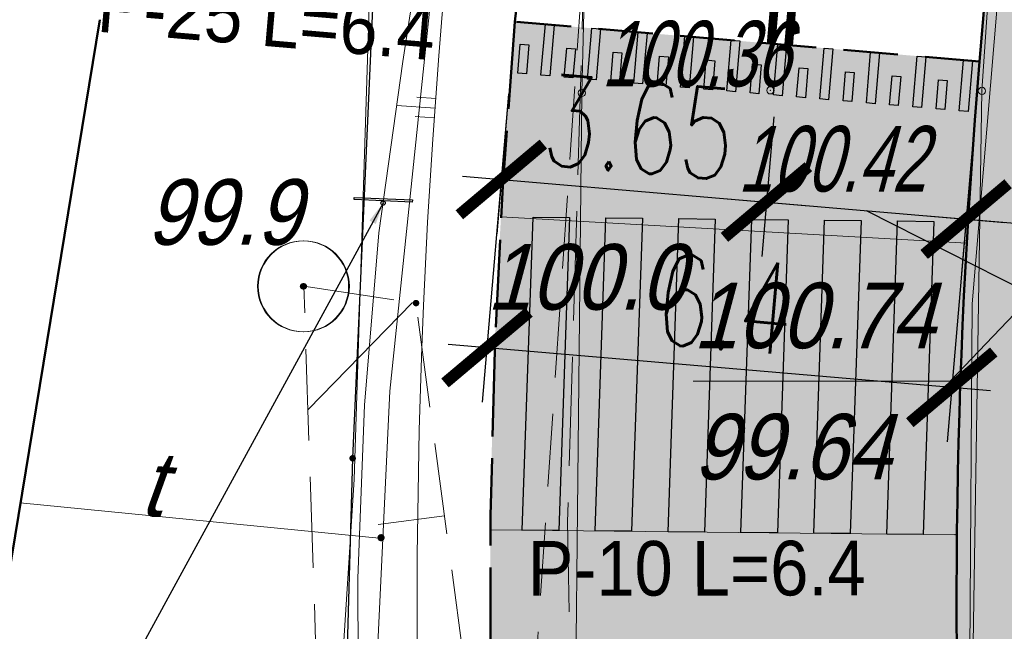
# Model space of a CAD drawing. Extents: x 6530721 to 6531385, y 5978377 to 5979143.
# Tile 101 of 146: x 6530892 to 6530905, y 5978913 to 5978921. Entities that reach past the tile are written whole.
import ezdxf

# ---------------------------------------------------------------- set-up
doc = ezdxf.new("R2010")
doc.units = 0
for name, pattern in [('AB_rokocin 2014-08-13 AC2004$0$1.0_0.5', [1.5, 1, -0.5]), ('AB_rokocin 2014-08-13 AC2004$0$1.5_0.5', [2, 1.5, -0.5]), ('AB_rokocin 2014-08-13 AC2004$0$823-500', [1.75, 1.25, -0.5]), ('AB_rokocin 2014-08-13 AC2004$0$l217_500', [2, 1.5, -0.5]), ('AB_rokocin 2014-08-13 AC2004$0$l219_500', [0]), ('ACAD_ISO02W100', [15, 12, -3]), ('DASHED2', [0.375, 0.25, -0.125])]:
    doc.linetypes.add(name, pattern=pattern)
for name, color, linetype, lineweight in [('A-T-OŚ-LBAT-CUT', 7, 'Continuous', 15), ('AB-krawędzie', 7, 'ACAD_ISO02W100', 50), ('AB-krawężnik', 7, 'Continuous', 50), ('AB-krawężnik obniżony', 34, 'DASHED2', 50), ('AB-pobocze', 191, 'Continuous', 20), ('AB-pomocnicza', 7, 'Continuous', 15), ('AB-wymiarowa', 7, 'Continuous', 30), ('AB-wyp.chodnik kostka betonowa', 50, 'Continuous', 15), ('AB-wyp.próg', 20, 'Continuous', 50), ('AB_rokocin 2014-08-13 AC2004$0$121-Punkt osnowy szczegółowej', 7, 'Continuous', 18), ('AB_rokocin 2014-08-13 AC2004$0$203-Punkt załamania granicy działki nie stabilizowany', 7, 'Continuous', 18), ('AB_rokocin 2014-08-13 AC2004$0$217-Granica konturu klasyfikcyjnego', 7, 'Continuous', 18), ('AB_rokocin 2014-08-13 AC2004$0$219-Linia granicy', 7, 'Continuous', 18), ('AB_rokocin 2014-08-13 AC2004$0$312-Budynek', 7, 'Continuous', 18), ('AB_rokocin 2014-08-13 AC2004$0$626-Punkt rzędnej przewodu-STPOD', 7, 'Continuous', 18), ('AB_rokocin 2014-08-13 AC2004$0$820-Skarpa nieumocniona', 7, 'Continuous', 18), ('AB_rokocin 2014-08-13 AC2004$0$823-Szczyt skarpy nieumocninej', 7, 'Continuous', 18), ('AB_rokocin 2014-08-13 AC2004$0$824-Podnóże skarpy nieumocninej', 7, 'Continuous', 18), ('AB_rokocin 2014-08-13 AC2004$0$jezdnia (powierzchnia)', 7, 'Continuous', 18), ('AB_rokocin 2014-08-13 AC2004$0$krawężnik (linia)', 7, 'Continuous', 18), ('AB_rokocin 2014-08-13 AC2004$0$kółeczka', 1, 'Continuous', 18), ('AB_rokocin 2014-08-13 AC2004$0$przewód kanalizacyjny - projektowany (linia)-SK', 7, 'Continuous', 18), ('AB_rokocin 2014-08-13 AC2004$0$przewód telekomunikacyjny (linia)-STPOD', 7, 'Continuous', 18), ('AB_rokocin 2014-08-13 AC2004$0$przewód telekomunikacyjny (linia)-STPOD-Atr1', 7, 'Continuous', 18), ('AB_rokocin 2014-08-13 AC2004$0$przewód wodociągowy (linia)-SW', 7, 'Continuous', 18), ('AB_rokocin 2014-08-13 AC2004$0$punkt wysokościowy naturalny', 7, 'Continuous', 18), ('AB_rokocin 2014-08-13 AC2004$0$punkt wysokościowy naturalny-Atr2', 7, 'Continuous', 18), ('AB_rokocin 2014-08-13 AC2004$0$wysokosci_asfalt', 7, 'Continuous', 18), ('AB_rokocin 2014-08-13 AC2004$0$zasuwa (punkt)-SG-Atr2', 7, 'Continuous', 18), ('AB_rokocin 2014-08-13 AC2004$0$zasuwa (punkt)-SG-Atr3', 7, 'Continuous', 18), ('ARDPLAN-2D-LBAT', 7, 'Continuous', 18), ('asf', 7, 'Continuous', 18)]:
    doc.layers.add(name, color=color, linetype=linetype, lineweight=lineweight)
for name, color, linetype in [('gaOzPoziome', 7, 'Continuous'), ('gaPionowe', 7, 'Continuous'), ('zzz.gaHSDlugosc', 7, 'Continuous'), ('zzz.gaHSDodTekst', 7, 'Continuous'), ('zzz.gaHSKilometraz', 7, 'Continuous'), ('zzz.gaHSNazwa', 7, 'Continuous'), ('zzz.gaHSOpis', 7, 'Continuous'), ('zzz.gaHSStan', 7, 'Continuous'), ('zzz.gaHSTrasa', 7, 'Continuous')]:
    doc.layers.add(name, color=color, linetype=linetype)
doc.styles.add('2.5mm', font='simplex.shx', dxfattribs={"width": 0.7, "height": 1.25})
doc.styles.add('AB_rokocin 2014-08-13 AC2004$0$Standard', font='txt')
doc.styles.add('GA4-HS-TEXT', font='arial.ttf', dxfattribs={"width": 0.9})
doc.styles.get("Standard").update_dxf_attribs({"font": 'simplex.shx', "width": 0.75, "height": 1.25})
doc.dimstyles.new('BINIO-25', dxfattribs={"dimscale": 0.5, "dimtxt": 1.25, "dimasz": 2.13, "dimexe": 1.5, "dimexo": 2, "dimgap": 0.5, "dimtad": 1, "dimdec": 1, "dimrnd": 0.0005, "dimzin": 4, "dimdsep": 46, "dimtxsty": '2.5mm', "dimblk": 'ARCHTICK', "dimcen": -5, "dimdle": 1.07, "dimclrd": 256, "dimclre": 256, "dimclrt": 256, "dimaunit": 2, "dimazin": 0, "dimtfac": 1, "dimtdec": 1, "dimtmove": 0, "dimatfit": 3, "dimldrblk": 'NONE', "dimfxl": 1.5, "dimtolj": 1, "dimlwd": -1, "dimlwe": -1, "dimarcsym": 0})
doc.dimstyles.new('GA4-LEADER', dxfattribs={"dimtxt": 1, "dimasz": 1, "dimexe": 1, "dimexo": 1, "dimgap": 1, "dimtad": 1, "dimtxsty": 'Standard', "dimcen": 1, "dimadec": 0, "dimazin": 0, "dimtfac": 1, "dimtmove": 0, "dimatfit": 3, "dimfxl": 1, "dimarcsym": 0})

# ---------------------------------------------------------------- blocks, each defined once
blk = doc.blocks.new('_ArchTick')
at = {"color": 0, "linetype": 'ByBlock', "const_width": 0.15}
blk.add_lwpolyline([(-0.5, -0.5), (0.5, 0.5)], dxfattribs=at)
blk = doc.blocks.new('*D121')
at = {"layer": 'AB-wymiarowa'}
for p, q in [((6530898.37, 5978920.286), (6530898.207, 5978918.37)), ((6530902.007, 5978919.975), (6530901.843, 5978918.059)), ((6530897.737, 5978919.163), (6530902.44, 5978918.761))]:
    blk.add_line(p, q, dxfattribs=at)
at = {"layer": 'Defpoints', "color": 0}
for p in [(6530898.455, 5978921.282), (6530902.092, 5978920.971), (6530901.907, 5978918.807)]:
    blk.add_point(p, dxfattribs=at)
at = {"layer": 'AB-wymiarowa', "xscale": 1.065, "yscale": 1.065, "zscale": 1.065}
for p, rotation in [((6530898.27, 5978919.117), 175.1190808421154), ((6530901.907, 5978918.807), 355.1190808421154)]:
    blk.add_blockref('_ArchTick', p, dxfattribs=dict(at, rotation=rotation))
at = {"layer": 'AB-wymiarowa', "insert": (6530900.163, 5978919.834), "char_height": 1.25, "attachment_point": 5, "rotation": 355.1191, "style": '2.5mm'}
blk.add_mtext('\\A1;3.65', dxfattribs=at)
blk = doc.blocks.new('_None')
blk = doc.blocks.new('*D122')
at = {"layer": 'AB-wymiarowa'}
for p, q in [((6530902.007, 5978919.975), (6530901.843, 5978918.059)), ((6530904.747, 5978919.741), (6530904.583, 5978917.825)), ((6530901.374, 5978918.852), (6530905.18, 5978918.527)), ((6530903.277, 5978918.69), (6530908.135, 5978916.227)), ((6530908.135, 5978916.227), (6530911.291, 5978915.957))]:
    blk.add_line(p, q, dxfattribs=at)
at = {"layer": 'Defpoints', "color": 0}
for p in [(6530902.092, 5978920.971), (6530904.832, 5978920.737), (6530904.647, 5978918.573)]:
    blk.add_point(p, dxfattribs=at)
at = {"layer": 'AB-wymiarowa', "xscale": 1.065, "yscale": 1.065, "zscale": 1.065}
for p, rotation in [((6530901.907, 5978918.807), 175.1190808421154), ((6530904.647, 5978918.573), 355.1190808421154)]:
    blk.add_blockref('_ArchTick', p, dxfattribs=dict(at, rotation=rotation))
at = {"layer": 'AB-wymiarowa', "insert": (6530909.788, 5978916.964), "char_height": 1.25, "attachment_point": 5, "rotation": 355.1191, "style": '2.5mm'}
blk.add_mtext('\\A1;2.75', dxfattribs=at)
blk = doc.blocks.new('*D123')
at = {"layer": 'AB-wymiarowa'}
for p, q in [((6530898.37, 5978920.286), (6530898.009, 5978916.062)), ((6530904.747, 5978919.741), (6530904.386, 5978915.517)), ((6530897.54, 5978916.854), (6530904.983, 5978916.219))]:
    blk.add_line(p, q, dxfattribs=at)
at = {"layer": 'Defpoints', "color": 0}
for p in [(6530898.455, 5978921.282), (6530904.832, 5978920.737), (6530904.45, 5978916.264)]:
    blk.add_point(p, dxfattribs=at)
at = {"layer": 'AB-wymiarowa', "xscale": 1.065, "yscale": 1.065, "zscale": 1.065}
for p, rotation in [((6530898.073, 5978916.809), 175.1190808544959), ((6530904.45, 5978916.264), 355.1190808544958)]:
    blk.add_blockref('_ArchTick', p, dxfattribs=dict(at, rotation=rotation))
at = {"layer": 'AB-wymiarowa', "insert": (6530901.336, 5978917.408), "char_height": 1.25, "attachment_point": 5, "rotation": 355.1191, "style": '2.5mm'}
blk.add_mtext('\\A1;6.4', dxfattribs=at)
blk = doc.blocks.new('*D125')
at = {"layer": 'AB-wymiarowa'}
for p, q in [((6530904.747, 5978919.741), (6530904.583, 5978917.825)), ((6530906.242, 5978919.613), (6530906.078, 5978917.698)), ((6530904.114, 5978918.618), (6530906.142, 5978918.445)), ((6530906.142, 5978918.445), (6530909.362, 5978918.17))]:
    blk.add_line(p, q, dxfattribs=at)
at = {"layer": 'Defpoints', "color": 0}
for p in [(6530904.832, 5978920.737), (6530906.327, 5978920.61), (6530906.142, 5978918.445)]:
    blk.add_point(p, dxfattribs=at)
at = {"layer": 'AB-wymiarowa', "xscale": 1.065, "yscale": 1.065, "zscale": 1.065}
for p, rotation in [((6530904.647, 5978918.573), 175.1190995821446), ((6530906.142, 5978918.445), 355.1190995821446)]:
    blk.add_blockref('_ArchTick', p, dxfattribs=dict(at, rotation=rotation))
at = {"layer": 'AB-wymiarowa', "insert": (6530908.357, 5978919.134), "char_height": 1.25, "attachment_point": 5, "rotation": 355.1191, "style": '2.5mm'}
blk.add_mtext('\\A1;1.5', dxfattribs=at)
blk = doc.blocks.new('Slope Pattern - Lines')
for p, q in [((0, 25), (50, 25)), ((0, 0), (100, 0)), ((0, -25), (50, -25))]:
    blk.add_line(p, q)
blk = doc.blocks.new('z.ga4.HSL-desc')
at = {"layer": 'zzz.gaHSDlugosc', "style": 'GA4-HS-TEXT', "width": 0.9}
blk.add_attdef('LENGTH', (6.026, 0.4), '', height=1, dxfattribs=at)
at = {"layer": 'zzz.gaHSDodTekst', "style": 'GA4-HS-TEXT', "width": 0.9, "flags": 1}
blk.add_attdef('ADDTEXT', (0, -2.744), '', height=1, dxfattribs=at)
at = {"layer": 'zzz.gaHSKilometraz', "style": 'GA4-HS-TEXT', "width": 0.9, "flags": 1}
blk.add_attdef('POSITION', (0, -5.695), '', height=1, dxfattribs=at)
at = {"layer": 'zzz.gaHSNazwa', "style": 'GA4-HS-TEXT', "width": 0.9}
blk.add_attdef('NAME', (0, 0.4), '', height=1, dxfattribs=at)
at = {"layer": 'zzz.gaHSStan', "style": 'GA4-HS-TEXT', "width": 0.9}
blk.add_attdef('STATE', (0, -1.356), '', height=1, dxfattribs=at)
at = {"layer": 'zzz.gaHSTrasa', "style": 'GA4-HS-TEXT', "width": 0.9, "flags": 1}
blk.add_attdef('ROUTE', (0, -4.27), '', height=1, dxfattribs=at)
blk = doc.blocks.new('gaHSPos')
at = {"color": 0, "linetype": 'Continuous', "lineweight": 0}
blk.add_point((0, 0), dxfattribs=at)
blk = doc.blocks.new('gaVSPos')
blk.add_point((0, 0))
blk = doc.blocks.new('gaVSTVcolumn0')
at = {"color": 0, "linetype": 'ByBlock', "lineweight": -2}
for p, q in [((-400, -30), (400, -30)), ((-400, -60), (-400, -30)), ((400, -60), (-400, -60)), ((400, -30), (400, -60))]:
    blk.add_line(p, q, dxfattribs=at)
blk.add_circle((0, 0), 30, dxfattribs=at)
blk = doc.blocks.new('AB_rokocin 2014-08-13 AC2004$0$WSP')
at = {"layer": 'AB_rokocin 2014-08-13 AC2004$0$kółeczka', "color": 0, "linetype": 'Continuous'}
blk.add_circle((0, 0), 0.1, dxfattribs=at)
blk = doc.blocks.new('AB_rokocin 2014-08-13 AC2004$0$PW01')
at = {"linetype": 'Continuous', "lineweight": 13}
h = blk.add_hatch(color=0, dxfattribs=at)
edge = h.paths.add_edge_path()
edge.add_arc((0, 0), 0.045, 0, 360)
blk = doc.blocks.new('AB_rokocin 2014-08-13 AC2004$0$121')
at = {"linetype": 'Continuous', "lineweight": 13}
h = blk.add_hatch(color=0, dxfattribs=at)
edge = h.paths.add_edge_path()
edge.add_arc((0, 0), 0.045, 0, 360)
at = {"color": 0, "linetype": 'Continuous', "lineweight": 13}
blk.add_circle((0, 0), 0.625, dxfattribs=at)
blk = doc.blocks.new('AB_rokocin 2014-08-13 AC2004$0$621')
at = {"linetype": 'Continuous', "lineweight": 0}
h = blk.add_hatch(color=0, dxfattribs=at)
edge = h.paths.add_edge_path()
edge.add_arc((0, 0), 0.05, 0, 360)
blk = doc.blocks.new('AB_rokocin 2014-08-13 AC2004$0$203')
at = {"linetype": 'Continuous', "lineweight": 0}
h = blk.add_hatch(color=0, dxfattribs=at)
edge = h.paths.add_edge_path()
edge.add_arc((0, 0), 0.045, 0, 360)
blk = doc.blocks.new('AB_rokocin 2014-08-13 AC2004')
at = {"layer": 'AB_rokocin 2014-08-13 AC2004$0$217-Granica konturu klasyfikcyjnego', "color": 3, "linetype": 'AB_rokocin 2014-08-13 AC2004$0$l217_500', "lineweight": 18, "flags": 128}
for points in [[(6530896.23, 5978915.29), (6530896.71, 5978926.1)], [(6530896.23, 5978915.29), (6530896.71, 5978926.1)], [(6530895.49, 5978889.2), (6530896.23, 5978915.29)], [(6530895.49, 5978889.2), (6530896.23, 5978915.29)]]:
    blk.add_lwpolyline(points, dxfattribs=at)
at = {"layer": 'AB_rokocin 2014-08-13 AC2004$0$219-Linia granicy', "color": 92, "linetype": 'AB_rokocin 2014-08-13 AC2004$0$l219_500', "lineweight": 30, "flags": 128}
for points in [[(6530896.71, 5978926.1), (6530896.23, 5978915.29)], [(6530896.71, 5978926.1), (6530896.23, 5978915.29)], [(6530896.23, 5978915.29), (6530895.49, 5978889.2)], [(6530896.23, 5978915.29), (6530895.49, 5978889.2)]]:
    blk.add_lwpolyline(points, dxfattribs=at)
at = {"layer": 'AB_rokocin 2014-08-13 AC2004$0$312-Budynek', "color": 250, "linetype": 'Continuous', "lineweight": 50, "flags": 128}
blk.add_lwpolyline([(6530892.76, 5978921.31), (6530891.11, 5978911.27)], dxfattribs=at)
at = {"layer": 'AB_rokocin 2014-08-13 AC2004$0$820-Skarpa nieumocniona', "color": 252, "linetype": 'Continuous', "lineweight": 18}
for p, q in [((6530897.05, 5978917.43), (6530895.62, 5978915.96)), ((6530897.49, 5978914.5), (6530896.58, 5978914.38))]:
    blk.add_line(p, q, dxfattribs=at)
at = {"layer": 'AB_rokocin 2014-08-13 AC2004$0$823-Szczyt skarpy nieumocninej', "color": 252, "linetype": 'AB_rokocin 2014-08-13 AC2004$0$823-500', "lineweight": 18, "flags": 128}
blk.add_lwpolyline([(6530895.56, 5978917.65), (6530897.1, 5978917.42), (6530898.3, 5978908.45), (6530898.21, 5978892.82), (6530898.47, 5978882.95), (6530896.27, 5978864.09), (6530893.3, 5978864.11)], dxfattribs=at)
at = {"layer": 'AB_rokocin 2014-08-13 AC2004$0$824-Podnóże skarpy nieumocninej', "color": 252, "linetype": 'AB_rokocin 2014-08-13 AC2004$0$823-500', "lineweight": 18, "flags": 128}
blk.add_lwpolyline([(6530895.78, 5978892.79), (6530895.85, 5978908.9), (6530895.56, 5978917.65)], dxfattribs=at)
at = {"layer": 'AB_rokocin 2014-08-13 AC2004$0$jezdnia (powierzchnia)', "color": 252, "linetype": 'AB_rokocin 2014-08-13 AC2004$0$1.5_0.5', "lineweight": 18, "flags": 128}
blk.add_lwpolyline([(6530899.48, 5978924.68), (6530899.18, 5978914.42), (6530899.27, 5978908.81), (6530899.51, 5978904.41), (6530899.44, 5978900.93), (6530899.39, 5978891.35), (6530899.21, 5978878.74), (6530896.64, 5978862.52)], dxfattribs=at)
at = {"layer": 'AB_rokocin 2014-08-13 AC2004$0$krawężnik (linia)', "color": 252, "linetype": 'Continuous', "lineweight": 18, "flags": 128}
blk.add_lwpolyline([(6530904.673, 5978908.37), (6530904.73, 5978917.41), (6530907.73, 5978953.25), (6530911.65, 5978988.64), (6530917.66, 5979043.57), (6530921.41, 5979078.89), (6530923.24, 5979099.89), (6530924.59, 5979119.74)], dxfattribs=at)
at = {"layer": 'AB_rokocin 2014-08-13 AC2004$0$kółeczka', "color": 7, "linetype": 'ByBlock'}
for p in [(6530899.374, 5978920.304, 100.36), (6530899.374, 5978920.304, 100.36), (6530899.374, 5978920.304, 100.36), (6530901.961, 5978920.34, 100.416), (6530901.961, 5978920.34, 100.416), (6530901.961, 5978920.34, 100.416), (6530904.864, 5978920.332, 100.469), (6530904.864, 5978920.332, 100.469), (6530904.864, 5978920.332, 100.469)]:
    blk.add_point(p, dxfattribs=at)
at = {"layer": 'AB_rokocin 2014-08-13 AC2004$0$kółeczka', "color": 1, "linetype": 'ByBlock'}
for p in [(6530899.374, 5978920.304, 100.36), (6530901.961, 5978920.34, 100.416), (6530904.864, 5978920.332, 100.469)]:
    blk.add_point(p, dxfattribs=at)
at = {"layer": 'AB_rokocin 2014-08-13 AC2004$0$przewód kanalizacyjny - projektowany (linia)-SK', "color": 32, "linetype": 'AB_rokocin 2014-08-13 AC2004$0$1.0_0.5', "lineweight": 18, "flags": 128}
blk.add_lwpolyline([(6530901.09, 5978947.33), (6530898.62, 5978910.59)], dxfattribs=at)
at = {"layer": 'AB_rokocin 2014-08-13 AC2004$0$przewód telekomunikacyjny (linia)-STPOD', "color": 30, "linetype": 'Continuous', "lineweight": 18, "flags": 128}
for points in [[(6530901.79, 5978970.5), (6530901.07, 5978964.3), (6530900.4, 5978955.75), (6530899.75, 5978946.53), (6530899, 5978937.36), (6530898.01, 5978928.4), (6530896.74, 5978916.21), (6530896.41, 5978909.27), (6530896.2, 5978900.94), (6530897.02, 5978889.89), (6530896.25, 5978881.02), (6530895.21, 5978869.55), (6530894.07, 5978859.93), (6530893.16, 5978854.27), (6530891.31, 5978850.17), (6530887.9, 5978840.12), (6530883.71, 5978830.96), (6530877.79, 5978818.59), (6530872.88, 5978807.8)], [(6530896.64, 5978914.19), (6530891.67, 5978914.68)]]:
    blk.add_lwpolyline(points, dxfattribs=at)
at = {"layer": 'AB_rokocin 2014-08-13 AC2004$0$przewód wodociągowy (linia)-SW', "color": 5, "linetype": 'Continuous', "lineweight": 18, "flags": 128}
blk.add_lwpolyline([(6530890.62, 5978851.55), (6530891.71, 5978856.01), (6530893, 5978862.2), (6530894.2, 5978870.42), (6530894.93, 5978875.82), (6530895.3, 5978884.42), (6530895.2, 5978893.95), (6530895.32, 5978900.42), (6530896.25, 5978915), (6530896.64, 5978927.26)], dxfattribs=at)
at = {"layer": 'AB_rokocin 2014-08-13 AC2004$0$zasuwa (punkt)-SG-Atr2', "color": 40, "linetype": 'ByBlock', "flags": 128}
blk.add_lwpolyline([(6530906.49, 5978918.51), (6530904.43, 5978916.35), (6530900.901, 5978916.35)], dxfattribs=at)
at = {"layer": 'AB_rokocin 2014-08-13 AC2004$0$121-Punkt osnowy szczegółowej', "color": 7, "linetype": 'Continuous', "lineweight": 18}
blk.add_blockref('AB_rokocin 2014-08-13 AC2004$0$121', (6530895.55, 5978917.65), dxfattribs=at)
at = {"layer": 'AB_rokocin 2014-08-13 AC2004$0$121-Punkt osnowy szczegółowej', "color": 7, "linetype": 'Continuous', "lineweight": 18, "rotation": 180}
blk.add_blockref('AB_rokocin 2014-08-13 AC2004$0$121', (6530895.56, 5978917.65), dxfattribs=at)
at = {"layer": 'AB_rokocin 2014-08-13 AC2004$0$203-Punkt załamania granicy działki nie stabilizowany', "color": 7, "linetype": 'Continuous', "lineweight": 18, "rotation": 171.887}
blk.add_blockref('AB_rokocin 2014-08-13 AC2004$0$203', (6530896.23, 5978915.29), dxfattribs=at)
at = {"layer": 'AB_rokocin 2014-08-13 AC2004$0$626-Punkt rzędnej przewodu-STPOD', "color": 30, "linetype": 'Continuous', "lineweight": 18, "rotation": 359.932}
blk.add_blockref('AB_rokocin 2014-08-13 AC2004$0$621', (6530896.62, 5978914.2), dxfattribs=at)
at = {"layer": 'AB_rokocin 2014-08-13 AC2004$0$kółeczka', "color": 252, "linetype": 'Continuous', "xscale": 0.5, "yscale": 0.5, "zscale": 0.5}
for p in [(6530899.374, 5978920.304), (6530901.961, 5978920.34), (6530904.864, 5978920.332)]:
    blk.add_blockref('AB_rokocin 2014-08-13 AC2004$0$WSP', p, dxfattribs=at)
at = {"layer": 'AB_rokocin 2014-08-13 AC2004$0$punkt wysokościowy naturalny', "color": 7, "linetype": 'Continuous', "lineweight": 13}
for p in [(6530895.56, 5978917.65), (6530897.1, 5978917.42)]:
    blk.add_blockref('AB_rokocin 2014-08-13 AC2004$0$PW01', p, dxfattribs=at)
at = {"layer": 'AB_rokocin 2014-08-13 AC2004$0$przewód telekomunikacyjny (linia)-STPOD-Atr1', "color": 30, "linetype": 'ByBlock', "lineweight": 20, "style": 'AB_rokocin 2014-08-13 AC2004$0$Standard', "oblique": 15, "width": 0.9}
blk.add_text('t', height=0.9, rotation=355.17, dxfattribs=at).set_placement((6530893.3, 5978914.51))
at = {"layer": 'AB_rokocin 2014-08-13 AC2004$0$punkt wysokościowy naturalny-Atr2', "color": 252, "linetype": 'ByBlock', "lineweight": 20, "style": 'AB_rokocin 2014-08-13 AC2004$0$Standard', "oblique": 15, "width": 0.9}
for s, p in [('99.9', (6530893.4, 5978918.22)), ('100.0', (6530898.07, 5978917.33))]:
    blk.add_text(s, height=0.9, dxfattribs=at).set_placement(p)
at = {"layer": 'AB_rokocin 2014-08-13 AC2004$0$wysokosci_asfalt', "color": 252, "linetype": 'ByBlock', "lineweight": 20, "style": 'AB_rokocin 2014-08-13 AC2004$0$Standard', "oblique": 15, "width": 0.7}
for s, p in [('100.36', (6530899.644, 5978920.394)), ('100.42', (6530901.516, 5978918.951))]:
    blk.add_text(s, height=0.9, dxfattribs=at).set_placement(p)
at = {"layer": 'AB_rokocin 2014-08-13 AC2004$0$zasuwa (punkt)-SG-Atr2', "color": 40, "linetype": 'ByBlock', "lineweight": 20, "style": 'AB_rokocin 2014-08-13 AC2004$0$Standard', "oblique": 15, "width": 0.9}
blk.add_text('100.74', height=0.9, dxfattribs=at).set_placement((6530900.901, 5978916.8))
at = {"layer": 'AB_rokocin 2014-08-13 AC2004$0$zasuwa (punkt)-SG-Atr3', "color": 40, "linetype": 'ByBlock', "lineweight": 20, "style": 'AB_rokocin 2014-08-13 AC2004$0$Standard', "oblique": 15, "width": 0.9}
blk.add_text('99.64', height=0.9, dxfattribs=at).set_placement((6530900.901, 5978915))

msp = doc.modelspace()

# ---------------------------------------------------------------- hatches: boundary and pattern name
at = {"layer": 'AB-wyp.chodnik kostka betonowa'}
msp.add_hatch(color=256, dxfattribs=at).paths.add_polyline_path([(6530907.259, 5978931.525), (6530905.637, 5978930.158), (6530904.832, 5978920.737, 0.074006), (6530906.438, 5978895.1), (6530908.215, 5978894.017, -0.0782), (6530906.327, 5978920.61)])

# ---------------------------------------------------------------- next in the draw order: block references
at = {"layer": 'AB-wymiarowa'}
msp.add_blockref('AB_rokocin 2014-08-13 AC2004', (0, 0), dxfattribs=at)

# ---------------------------------------------------------------- next in the draw order: hatches: boundary and pattern name
at = {"layer": 'AB-wyp.próg'}
msp.add_hatch(color=256, dxfattribs=at).paths.add_polyline_path([(6530904.832, 5978920.737), (6530898.455, 5978921.282, 0.02584), (6530898.131, 5978911.614), (6530904.53, 5978911.731, -0.02584)])
at = {"layer": 'gaOzPoziome'}
h = msp.add_hatch(color=7, dxfattribs=at)
h.dxf.hatch_style = 2
h.paths.add_polyline_path([(6530898.934, 5978920.539), (6530898.814, 5978920.549), (6530898.874, 5978921.246), (6530898.993, 5978921.236)])
h = msp.add_hatch(color=7, dxfattribs=at)
h.dxf.hatch_style = 2
h.paths.add_polyline_path([(6530899.571, 5978920.484), (6530899.452, 5978920.494), (6530899.511, 5978921.192), (6530899.631, 5978921.182)])
h = msp.add_hatch(color=7, dxfattribs=at)
h.dxf.hatch_style = 2
h.paths.add_polyline_path([(6530900.209, 5978920.43), (6530900.09, 5978920.44), (6530900.149, 5978921.137), (6530900.269, 5978921.127)])
h = msp.add_hatch(color=7, dxfattribs=at)
h.dxf.hatch_style = 2
h.paths.add_polyline_path([(6530898.615, 5978920.566), (6530898.495, 5978920.576), (6530898.529, 5978920.975), (6530898.649, 5978920.964)])
h = msp.add_hatch(color=7, dxfattribs=at)
h.dxf.hatch_style = 2
h.paths.add_polyline_path([(6530900.847, 5978920.375), (6530900.727, 5978920.385), (6530900.787, 5978921.083), (6530900.906, 5978921.073)])
h = msp.add_hatch(color=7, dxfattribs=at)
h.dxf.hatch_style = 2
h.paths.add_polyline_path([(6530901.484, 5978920.321), (6530901.365, 5978920.331), (6530901.424, 5978921.028), (6530901.544, 5978921.018)])
h = msp.add_hatch(color=7, dxfattribs=at)
h.dxf.hatch_style = 2
h.paths.add_polyline_path([(6530902.122, 5978920.266), (6530902.003, 5978920.277), (6530902.062, 5978920.974), (6530902.182, 5978920.964)])
h = msp.add_hatch(color=7, dxfattribs=at)
h.dxf.hatch_style = 2
h.paths.add_polyline_path([(6530899.253, 5978920.511), (6530899.133, 5978920.522), (6530899.167, 5978920.92), (6530899.287, 5978920.91)])
h = msp.add_hatch(color=7, dxfattribs=at)
h.dxf.hatch_style = 2
h.paths.add_polyline_path([(6530899.89, 5978920.457), (6530899.771, 5978920.467), (6530899.805, 5978920.866), (6530899.924, 5978920.855)])
h = msp.add_hatch(color=7, dxfattribs=at)
h.dxf.hatch_style = 2
h.paths.add_polyline_path([(6530902.76, 5978920.212), (6530902.64, 5978920.222), (6530902.7, 5978920.92), (6530902.819, 5978920.909)])
h = msp.add_hatch(color=7, dxfattribs=at)
h.dxf.hatch_style = 2
h.paths.add_polyline_path([(6530903.397, 5978920.157), (6530903.278, 5978920.168), (6530903.337, 5978920.865), (6530903.457, 5978920.855)])
h = msp.add_hatch(color=7, dxfattribs=at)
h.dxf.hatch_style = 2
h.paths.add_polyline_path([(6530900.528, 5978920.402), (6530900.408, 5978920.413), (6530900.442, 5978920.811), (6530900.562, 5978920.801)])
h = msp.add_hatch(color=7, dxfattribs=at)
h.dxf.hatch_style = 2
h.paths.add_polyline_path([(6530901.166, 5978920.348), (6530901.046, 5978920.358), (6530901.08, 5978920.757), (6530901.2, 5978920.747)])
h = msp.add_hatch(color=7, dxfattribs=at)
h.dxf.hatch_style = 2
h.paths.add_polyline_path([(6530904.035, 5978920.103), (6530903.916, 5978920.113), (6530903.975, 5978920.811), (6530904.095, 5978920.8)])
h = msp.add_hatch(color=7, dxfattribs=at)
h.dxf.hatch_style = 2
h.paths.add_polyline_path([(6530904.673, 5978920.049), (6530904.553, 5978920.059), (6530904.613, 5978920.756), (6530904.732, 5978920.746)])
h = msp.add_hatch(color=7, dxfattribs=at)
h.dxf.hatch_style = 2
h.paths.add_polyline_path([(6530901.803, 5978920.294), (6530901.684, 5978920.304), (6530901.718, 5978920.702), (6530901.837, 5978920.692)])
h = msp.add_hatch(color=7, dxfattribs=at)
h.dxf.hatch_style = 2
h.paths.add_polyline_path([(6530902.441, 5978920.239), (6530902.321, 5978920.249), (6530902.355, 5978920.648), (6530902.475, 5978920.638)])
h = msp.add_hatch(color=7, dxfattribs=at)
h.dxf.hatch_style = 2
h.paths.add_polyline_path([(6530903.079, 5978920.185), (6530902.959, 5978920.195), (6530902.993, 5978920.593), (6530903.113, 5978920.583)])
h = msp.add_hatch(color=7, dxfattribs=at)
h.dxf.hatch_style = 2
h.paths.add_polyline_path([(6530903.716, 5978920.13), (6530903.597, 5978920.14), (6530903.631, 5978920.539), (6530903.75, 5978920.529)])
h = msp.add_hatch(color=7, dxfattribs=at)
h.dxf.hatch_style = 2
h.paths.add_polyline_path([(6530904.354, 5978920.076), (6530904.234, 5978920.086), (6530904.268, 5978920.485), (6530904.388, 5978920.474)])
h = msp.add_hatch(color=7, dxfattribs=at)
h.dxf.hatch_style = 2
h.paths.add_polyline_path([(6530899.058, 5978914.298), (6530898.558, 5978914.303), (6530898.706, 5978918.6), (6530899.206, 5978918.595)])
h = msp.add_hatch(color=7, dxfattribs=at)
h.dxf.hatch_style = 2
h.paths.add_polyline_path([(6530900.058, 5978914.288), (6530899.558, 5978914.293), (6530899.706, 5978918.59), (6530900.206, 5978918.584)])
h = msp.add_hatch(color=7, dxfattribs=at)
h.dxf.hatch_style = 2
h.paths.add_polyline_path([(6530901.057, 5978914.277), (6530900.557, 5978914.282), (6530900.706, 5978918.579), (6530901.206, 5978918.574)])
h = msp.add_hatch(color=7, dxfattribs=at)
h.dxf.hatch_style = 2
h.paths.add_polyline_path([(6530902.057, 5978914.266), (6530901.557, 5978914.272), (6530901.706, 5978918.568), (6530902.206, 5978918.563)])
h = msp.add_hatch(color=7, dxfattribs=at)
h.dxf.hatch_style = 2
h.paths.add_polyline_path([(6530903.057, 5978914.256), (6530902.557, 5978914.261), (6530902.706, 5978918.558), (6530903.206, 5978918.552)])
h = msp.add_hatch(color=7, dxfattribs=at)
h.dxf.hatch_style = 2
h.paths.add_polyline_path([(6530904.057, 5978914.245), (6530903.557, 5978914.25), (6530903.706, 5978918.547), (6530904.206, 5978918.542)])

# ---------------------------------------------------------------- next in the draw order: linework, layer by layer
at = {"layer": 'AB-krawędzie', "ltscale": 0.1}
msp.add_lwpolyline([(6530902.316, 5978885.581, -0.096758), (6530898.455, 5978921.282), (6530898.632, 5978922.769)], format="xyb", dxfattribs=at)
at = {"layer": 'AB-krawężnik', "flags": 128}
msp.add_lwpolyline([(6530906.438, 5978895.1, -0.074006), (6530904.832, 5978920.737), (6530905.637, 5978930.158)], format="xyb", dxfattribs=at)
at = {"layer": 'AB-krawężnik obniżony', "ltscale": 3}
msp.add_line((6530904.832, 5978920.737), (6530898.455, 5978921.282), dxfattribs=at)
at = {"layer": 'AB-pobocze', "ltscale": 3}
msp.add_lwpolyline([(6530901.361, 5978885.285, -0.096803), (6530897.46, 5978921.384), (6530897.639, 5978922.887)], format="xyb", dxfattribs=at)
at = {"layer": 'AB-pomocnicza'}
for p, q in [((6530904.655, 5978918.243), (6530898.265, 5978918.605)), ((6530904.494, 5978914.24), (6530898.121, 5978914.308))]:
    msp.add_line(p, q, dxfattribs=at)
at = {"layer": 'ARDPLAN-2D-LBAT', "flags": 128}
msp.add_lwpolyline([(6530898.182, 5978891.174), (6530896.629, 5978906.535), (6530896.475, 5978908.902), (6530896.311, 5978911.271), (6530896.3, 5978913.645), (6530896.394, 5978916.018), (6530896.591, 5978918.383), (6530896.919, 5978920.734), (6530897.525, 5978924.689)], dxfattribs=at)
at = {"layer": 'asf', "lineweight": 18, "flags": 128}
for points in [[(6530898.137, 5978872.17), (6530899.121, 5978885.047), (6530899.233, 5978906.625), (6530899.374, 5978920.304), (6530899.478, 5978924.549), (6530898.594, 5978926.359), (6530897.515, 5978927.828), (6530896.631, 5978928.41), (6530895.375, 5978928.913), (6530893.891, 5978929.301), (6530894.137, 5978934.487), (6530895.268, 5978934.405), (6530896.721, 5978934.502), (6530897.649, 5978934.821), (6530898.5, 5978935.384), (6530899.57, 5978936.43), (6530900.606, 5978938.276)], [(6530905.41, 5978928.4), (6530904.864, 5978920.332), (6530904.673, 5978908.37), (6530904.826, 5978905.319), (6530905.3, 5978902.355)]]:
    msp.add_lwpolyline(points, dxfattribs=at)
at = {"layer": 'gaOzPoziome', "color": 7, "const_width": 0.12, "flags": 128}
for points in [[(6530902.415, 5978926.159), (6530901.972, 5978920.982)], [(6530902.654, 5978926.138), (6530902.212, 5978920.961)]]:
    msp.add_lwpolyline(points, dxfattribs=at)
at = {"layer": 'gaOzPoziome', "color": 7, "flags": 128}
for points in [[(6530898.934, 5978920.539), (6530898.814, 5978920.549), (6530898.874, 5978921.246), (6530898.993, 5978921.236), (6530898.934, 5978920.539)], [(6530899.571, 5978920.484), (6530899.452, 5978920.494), (6530899.511, 5978921.192), (6530899.631, 5978921.182), (6530899.571, 5978920.484)], [(6530900.209, 5978920.43), (6530900.09, 5978920.44), (6530900.149, 5978921.137), (6530900.269, 5978921.127), (6530900.209, 5978920.43)], [(6530898.615, 5978920.566), (6530898.495, 5978920.576), (6530898.529, 5978920.975), (6530898.649, 5978920.964), (6530898.615, 5978920.566)], [(6530900.847, 5978920.375), (6530900.727, 5978920.385), (6530900.787, 5978921.083), (6530900.906, 5978921.073), (6530900.847, 5978920.375)], [(6530901.484, 5978920.321), (6530901.365, 5978920.331), (6530901.424, 5978921.028), (6530901.544, 5978921.018), (6530901.484, 5978920.321)], [(6530902.122, 5978920.266), (6530902.003, 5978920.277), (6530902.062, 5978920.974), (6530902.182, 5978920.964), (6530902.122, 5978920.266)], [(6530899.253, 5978920.511), (6530899.133, 5978920.522), (6530899.167, 5978920.92), (6530899.287, 5978920.91), (6530899.253, 5978920.511)], [(6530899.89, 5978920.457), (6530899.771, 5978920.467), (6530899.805, 5978920.866), (6530899.924, 5978920.855), (6530899.89, 5978920.457)], [(6530902.76, 5978920.212), (6530902.64, 5978920.222), (6530902.7, 5978920.92), (6530902.819, 5978920.909), (6530902.76, 5978920.212)], [(6530903.397, 5978920.157), (6530903.278, 5978920.168), (6530903.337, 5978920.865), (6530903.457, 5978920.855), (6530903.397, 5978920.157)], [(6530900.528, 5978920.402), (6530900.408, 5978920.413), (6530900.442, 5978920.811), (6530900.562, 5978920.801), (6530900.528, 5978920.402)], [(6530901.166, 5978920.348), (6530901.046, 5978920.358), (6530901.08, 5978920.757), (6530901.2, 5978920.747), (6530901.166, 5978920.348)], [(6530904.035, 5978920.103), (6530903.916, 5978920.113), (6530903.975, 5978920.811), (6530904.095, 5978920.8), (6530904.035, 5978920.103)], [(6530904.673, 5978920.049), (6530904.553, 5978920.059), (6530904.613, 5978920.756), (6530904.732, 5978920.746), (6530904.673, 5978920.049)], [(6530901.803, 5978920.294), (6530901.684, 5978920.304), (6530901.718, 5978920.702), (6530901.837, 5978920.692), (6530901.803, 5978920.294)], [(6530902.441, 5978920.239), (6530902.321, 5978920.249), (6530902.355, 5978920.648), (6530902.475, 5978920.638), (6530902.441, 5978920.239)], [(6530903.079, 5978920.185), (6530902.959, 5978920.195), (6530902.993, 5978920.593), (6530903.113, 5978920.583), (6530903.079, 5978920.185)], [(6530903.716, 5978920.13), (6530903.597, 5978920.14), (6530903.631, 5978920.539), (6530903.75, 5978920.529), (6530903.716, 5978920.13)], [(6530904.354, 5978920.076), (6530904.234, 5978920.086), (6530904.268, 5978920.485), (6530904.388, 5978920.474), (6530904.354, 5978920.076)], [(6530899.058, 5978914.298), (6530898.558, 5978914.303), (6530898.706, 5978918.6), (6530899.206, 5978918.595), (6530899.058, 5978914.298)], [(6530900.058, 5978914.288), (6530899.558, 5978914.293), (6530899.706, 5978918.59), (6530900.206, 5978918.584), (6530900.058, 5978914.288)], [(6530901.057, 5978914.277), (6530900.557, 5978914.282), (6530900.706, 5978918.579), (6530901.206, 5978918.574), (6530901.057, 5978914.277)], [(6530902.057, 5978914.266), (6530901.557, 5978914.272), (6530901.706, 5978918.568), (6530902.206, 5978918.563), (6530902.057, 5978914.266)], [(6530903.057, 5978914.256), (6530902.557, 5978914.261), (6530902.706, 5978918.558), (6530903.206, 5978918.552), (6530903.057, 5978914.256)], [(6530904.057, 5978914.245), (6530903.557, 5978914.25), (6530903.706, 5978918.547), (6530904.206, 5978918.542), (6530904.057, 5978914.245)]]:
    msp.add_lwpolyline(points, dxfattribs=at)

# ---------------------------------------------------------------- next in the draw order: block references
at = {"layer": 'A-T-OŚ-LBAT-CUT', "xscale": 0.005304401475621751, "yscale": 0.005304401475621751, "rotation": 175.8910489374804}
msp.add_blockref('Slope Pattern - Lines', (6530897.364, 5978920.095), dxfattribs=at)
at = {"layer": 'gaOzPoziome', "color": 7, "lineweight": 0}
for p in [(6530902.092, 5978920.971), (6530898.121, 5978914.308), (6530904.494, 5978914.24)]:
    msp.add_blockref('gaHSPos', p, dxfattribs=at)
at = {"layer": 'gaPionowe', "xscale": 0.001, "yscale": 0.001, "zscale": 0.001, "rotation": 177.6060481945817}
msp.add_blockref('gaVSTVcolumn0', (6530896.648, 5978918.793), dxfattribs=at)
at = {"layer": 'gaPionowe', "rotation": 177.6060481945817}
msp.add_blockref('gaVSPos', (6530896.648, 5978918.793), dxfattribs=at)
at = {"layer": 'zzz.gaHSOpis', "xscale": 0.75, "zscale": 0.75}
for p, yscale, rotation, values in [((6530892.684, 5978920.848), 0.75, 355.1190808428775, {'NAME': 'P-25 L=6.4'}), ((6530898.631, 5978913.103), 0.7500000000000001, 0.07351396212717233, {'NAME': 'P-10 L=6.4'})]:
    msp.add_blockref('z.ga4.HSL-desc', p, dxfattribs=dict(at, yscale=yscale, rotation=rotation)).add_auto_attribs(values)

# ---------------------------------------------------------------- next in the draw order: dimensions: what is measured, and where the dimension line sits
at = {"layer": 'AB-wymiarowa'}
for p1, p2, distance, picture, middle in [((6530898.455, 5978921.282), (6530904.832, 5978920.737), -4.489, '*D123', (6530901.336, 5978917.408)), ((6530904.832, 5978920.737), (6530906.327, 5978920.61), -2.173, '*D125', (6530908.357, 5978919.134))]:
    dim = msp.add_aligned_dim(p1=p1, p2=p2, distance=distance, dimstyle='BINIO-25', dxfattribs=at)
    dim.commit()
    dim.dimension.update_dxf_attribs({"geometry": picture, "text_midpoint": middle})
dim = msp.add_aligned_dim(p1=(6530898.455, 5978921.282), p2=(6530902.092, 5978920.971), distance=-2.173, dimstyle='BINIO-25', override={"dimdec": 2, "dimtmove": 1}, dxfattribs=at)
dim.commit()
dim.dimension.update_dxf_attribs({"geometry": '*D121', "text_midpoint": (6530900.163, 5978919.834)})
dim = msp.add_linear_dim(base=(6530904.647, 5978918.573), p1=(6530902.092, 5978920.971), p2=(6530904.832, 5978920.737), angle=175.1191, dimstyle='BINIO-25', override={"dimdec": 2, "dimtmove": 1}, dxfattribs=at)
dim.commit()
dim.dimension.update_dxf_attribs({"geometry": '*D122', "text_midpoint": (6530908.385, 5978916.206), "dimtype": 160})

# ---------------------------------------------------------------- next in the draw order: leaders
at = {"layer": 'gaPionowe'}
for points in [[(6530893.139, 5978928.096), (6530883.134, 5978920.264), (6530882.741, 5978915.231)], [(6530896.648, 5978918.793), (6530892.925, 5978911.958), (6530889.909, 5978912.087)]]:
    msp.add_leader(points, dimstyle='GA4-LEADER', override={"dimasz": 0.3}, dxfattribs=at)

doc.saveas('drawing.dxf')
